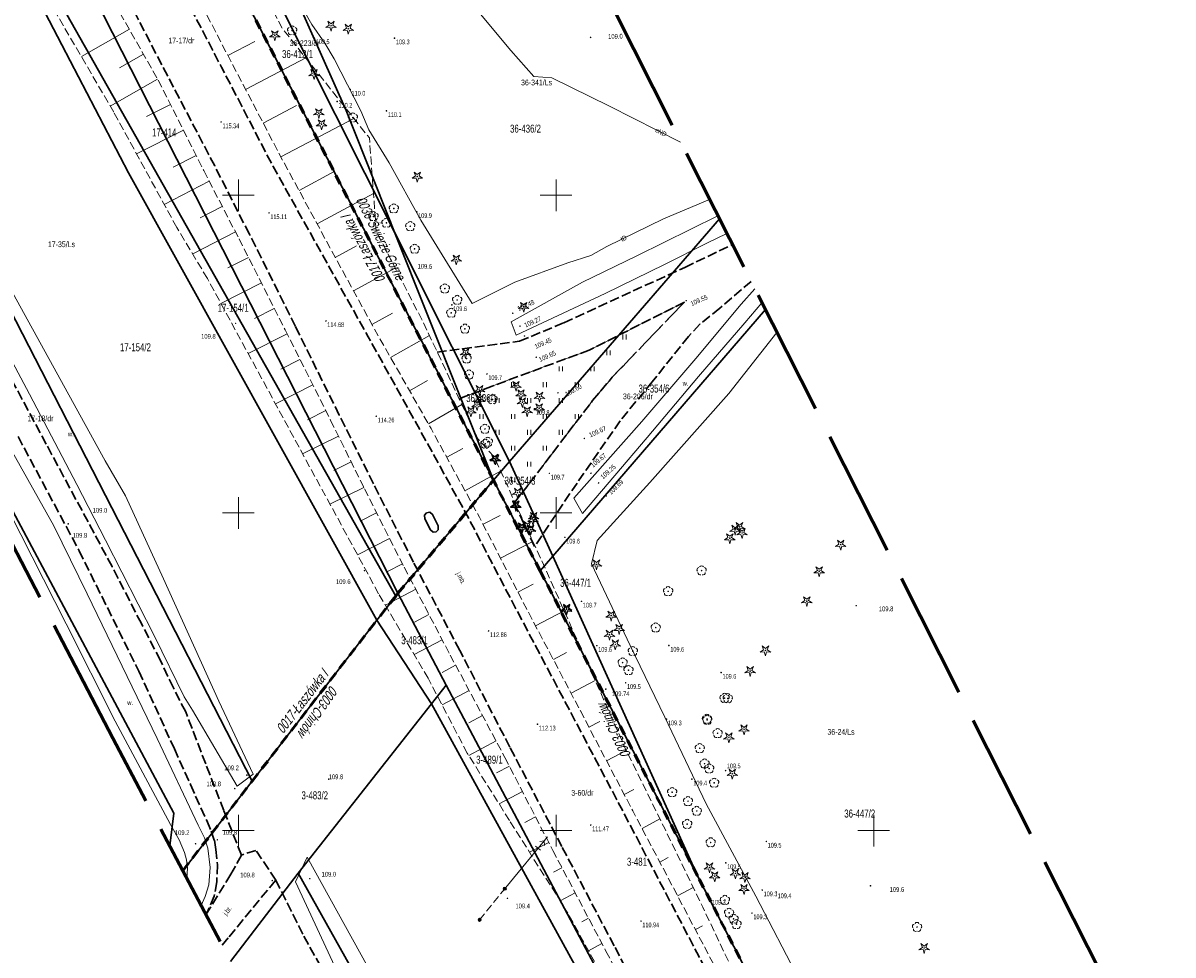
# Model space of a CAD drawing. Header units: metres. Extents: x 7529521 to 7531797, y 5723878 to 5728074.
# Tile 3 of 90: x 7531616 to 7531797, y 5723980 to 5724127. Entities that reach past the tile are written whole.
import ezdxf
from ezdxf.enums import TextEntityAlignment as Align

# ---------------------------------------------------------------- set-up
doc = ezdxf.new("R2010")
doc.units = ezdxf.units.M
for name, pattern in [('2_KTJZ01', [2, 1.5, -0.5]), ('2_PTRW02', [0]), ('2_PTTU', [1.5, 1, -0.5]), ('4_SUPE_01', [0]), ('4_SUPT_01', [0]), ('GAO', [2.5, 1.5, -1]), ('GDE', [0]), ('GUZ', [1, 0.5, -0.5]), ('L_0_05', [1.75, 1.25, -0.5]), ('L_0_06', [2, 1.5, -0.5]), ('L_0_09', [2.5, 2, -0.5])]:
    doc.linetypes.add(name, pattern=pattern)
doc.layers.get('0').update_dxf_attribs({"color": 252})
for name, color, linetype, lineweight in [('Dzialki', 80, 'GDE', 30), ('EPGTO_T_0', 5, 'Continuous', 18), ('jezdnia', 252, 'L_0_06', 18), ('k', 252, 'Continuous', 18), ('koj', 252, 'Continuous', 25), ('KTJZ_E_T_0', 252, 'Continuous', 15), ('KTJZ_L_0', 251, '2_KTJZ01', 30), ('Numery_dzialek', 80, 'Continuous', 30), ('Numery_uzytkow', 252, 'Continuous', 9), ('podpora', 252, 'L_0_05', 18), ('PTRW_E_T_0', 252, 'Continuous', 15), ('PTRW_L_1', 252, 'Continuous', 18), ('PTTU_L_2', 252, '2_PTTU', 18), ('RTPW_T_0', 252, 'Continuous', 15), ('RTPW_T_1', 252, 'Continuous', 15), ('skarpa nieumocniona', 252, 'L_0_05', 18), ('SUPE_E_T_3', 240, 'Continuous', 15), ('SUPE_L_1', 240, '4_SUPE_01', 18), ('SUPE_L_3', 240, '4_SUPE_01', 18), ('SUPT_E_T_0', 30, 'Continuous', 15), ('SUPT_L_0', 30, '4_SUPT_01', 18), ('Uzytki', 252, 'GUZ', 18), ('wysokosci_naturalne', 7, 'Continuous', 18), ('wysokosci_sztuczne', 7, 'Continuous', 18)]:
    doc.layers.add(name, color=color, linetype=linetype, lineweight=lineweight)
doc.layers.add('EPGPO_L_0', color=7, linetype='GAO', lineweight=50, true_color=0x940094)
doc.layers.add('zakres', color=7, linetype='L_0_09', lineweight=50, true_color=0xff05ff)
doc.styles.get("Standard").update_dxf_attribs({"font": 'arial.ttf'})

# ---------------------------------------------------------------- blocks, each defined once
blk = doc.blocks.new('2_PTTU04')
at = {"linetype": 'Continuous'}
for p, q in [((-0.2625, -0.375), (-0.2625, 0.375)), ((0.2625, -0.375), (0.2625, 0.375))]:
    blk.add_line(p, q, dxfattribs=at)
blk = doc.blocks.new('2_RTPW02')
at = {"linetype": 'Continuous'}
blk.add_circle((0, 0), 0.045, dxfattribs=at)
blk = doc.blocks.new('2_RTPW01')
at = {"linetype": 'Continuous'}
blk.add_circle((0, 0), 0.045, dxfattribs=at)
blk = doc.blocks.new('OBOP02_01')
at = {"linetype": 'Continuous', "lineweight": 18}
blk.add_hatch(color=0, dxfattribs=at).paths.add_polyline_path([(0, -0.1, 1), (0, 0.1, 1)])
at = {"color": 0, "linetype": 'Continuous', "lineweight": 18}
blk.add_circle((0, 0), 0.1, dxfattribs=at)
for centre, radius, start, end in [((-0.77, 0.25), 0.7, 101.6336, 222.6627), ((0, 0.8), 0.7, 29.8459, 150.1541), ((0.77, 0.25), 0.7, 317.3373, 78.3664), ((-0.46, -0.64), 0.71, 174.3693, 292.5572), ((0.46, -0.64), 0.71, 247.4428, 5.6307)]:
    blk.add_arc(centre, radius, start, end, dxfattribs=at)
blk = doc.blocks.new('OBOP01_01')
at = {"linetype": 'Continuous', "lineweight": 18}
blk.add_hatch(color=0, dxfattribs=at).paths.add_polyline_path([(0, -0.1, 1), (0, 0.1, 1)])
at = {"color": 0, "linetype": 'Continuous', "lineweight": 18, "flags": 128}
blk.add_lwpolyline([(0, -1.74), (-0.35, -0.48), (-1.65, -0.54), (-0.57, 0.18), (-1.02, 1.4), (0, 0.6), (1.02, 1.4), (0.57, 0.18), (1.65, -0.54), (0.35, -0.48), (0, -1.74)], dxfattribs=at)
at = {"color": 0, "linetype": 'Continuous', "lineweight": 18}
blk.add_circle((0, 0), 0.1, dxfattribs=at)
blk = doc.blocks.new('BUIB04_01')
at = {"linetype": 'Continuous', "lineweight": 18, "true_color": 0xffffff}
blk.add_hatch(color=7, dxfattribs=at).paths.add_polyline_path([(0, -0.5, 1), (0, 0.5, 1)])
at = {"color": 0, "linetype": 'Continuous', "lineweight": 18}
blk.add_circle((0, 0), 0.5, dxfattribs=at)
blk = doc.blocks.new('RTPW01')
at = {"linetype": 'Continuous', "lineweight": 13}
blk.add_hatch(color=0, dxfattribs=at).paths.add_polyline_path([(0, -0.09, 1), (0, 0.09, 1)])
at = {"color": 0, "linetype": 'Continuous', "lineweight": 13}
blk.add_circle((0, 0), 0.0906, dxfattribs=at)
blk = doc.blocks.new('RTPW02')
at = {"linetype": 'Continuous', "lineweight": 13}
blk.add_hatch(color=0, dxfattribs=at).paths.add_polyline_path([(0, -0.09, 1), (0, 0.09, 1)])
at = {"color": 0, "linetype": 'Continuous', "lineweight": 13}
blk.add_circle((0, 0), 0.0906, dxfattribs=at)

msp = doc.modelspace()

# ---------------------------------------------------------------- linework, layer by layer
at = {"layer": 'Dzialki'}
for p, q in [((7531666.94, 5724113.31), (7531649, 5724153.82)), ((7531674.55, 5724094.21), (7531645.61, 5724151.8)), ((7531641.49, 5724149.34), (7531690.13, 5724055.14)), ((7531675.12, 5724037.36), (7531619.15, 5724147.19)), ((7531611.9, 5724143.52), (7531632.69, 5724103.51)), ((7531674.77, 5724036.92), (7531613.9, 5724144.53)), ((7531674.55, 5724094.21), (7531666.94, 5724113.31)), ((7531632.69, 5724103.51), (7531671.77, 5724033.1)), ((7531606.54, 5724096.56), (7531652.16, 5724007.78)), ((7531692.69, 5724058.11), (7531725.73, 5724096.26)), ((7531690.13, 5724055.14), (7531674.55, 5724094.21)), ((7531692.69, 5724058.11), (7531674.55, 5724094.21)), ((7531639.82, 5724002.73), (7531592.23, 5724091.97)), ((7531732.95, 5724082), (7531699.47, 5724043.17)), ((7531690.13, 5724055.14), (7531692.69, 5724058.11)), ((7531692.69, 5724058.11), (7531699.47, 5724043.17)), ((7531675.12, 5724037.36), (7531690.13, 5724055.14)), ((7531697.49, 5724040.88), (7531690.13, 5724055.14)), ((7531699.47, 5724043.17), (7531697.49, 5724040.88)), ((7531722.37, 5723992.68), (7531699.47, 5724043.17)), ((7531697.49, 5724040.88), (7531722.37, 5723992.68)), ((7531674.77, 5724036.92), (7531671.77, 5724033.1)), ((7531675.12, 5724037.36), (7531674.77, 5724036.92)), ((7531682.71, 5724022.92), (7531675.12, 5724037.36)), ((7531671.77, 5724033.1), (7531652.16, 5724007.78)), ((7531671.77, 5724033.1), (7531680.37, 5724019.95)), ((7531680.37, 5724019.95), (7531682.71, 5724022.92)), ((7531737.36, 5723919.85), (7531682.71, 5724022.92)), ((7531659.42, 5723993.3), (7531680.37, 5724019.95)), ((7531680.37, 5724019.95), (7531727.36, 5723934.51)), ((7531652.16, 5724007.78), (7531641.24, 5723993.69)), ((7531639.19, 5723997.59), (7531639.82, 5724002.73)), ((7531659.42, 5723993.3), (7531648.78, 5723979.41)), ((7531699.13, 5723922.47), (7531659.42, 5723993.3)), ((7531722.37, 5723992.68), (7531742.71, 5723953.29))]:
    msp.add_line(p, q, dxfattribs=at)
at = {"layer": 'EPGPO_L_0', "linetype": 'GAO'}
for p, q in [((7531690.13, 5724055.14), (7531641.49, 5724149.34)), ((7531675.12, 5724037.36), (7531690.13, 5724055.14)), ((7531697.49, 5724040.88), (7531690.13, 5724055.14)), ((7531697.49, 5724040.88), (7531722.37, 5723992.68)), ((7531674.77, 5724036.92), (7531671.77, 5724033.1)), ((7531674.77, 5724036.92), (7531675.12, 5724037.36)), ((7531652.16, 5724007.78), (7531671.77, 5724033.1)), ((7531641.24, 5723993.69), (7531652.16, 5724007.78)), ((7531742.71, 5723953.29), (7531722.37, 5723992.68))]:
    msp.add_line(p, q, dxfattribs=at)
at = {"layer": 'jezdnia', "color": 251, "lineweight": 30, "flags": 128}
msp.add_lwpolyline([(7531637.89, 5724138.32), (7531647.33, 5724120.16), (7531655.46, 5724104.53), (7531663.21, 5724090.65), (7531670.43, 5724077.71), (7531678.71, 5724062.81), (7531686.25, 5724049.13), (7531693.86, 5724034.59), (7531702.71, 5724017.85), (7531710.74, 5724002.64), (7531722.16, 5723980.82), (7531728.64, 5723968.45), (7531732.5, 5723961.16), (7531735.65, 5723955.21), (7531739.51, 5723951.6)], dxfattribs=at)
at = {"layer": 'jezdnia', "color": 251, "lineweight": 30}
msp.add_lwpolyline([(7531740.71, 5723921.83), (7531731.28, 5723939.78), (7531723.11, 5723955.3), (7531722.84, 5723955.85), (7531716.47, 5723967.89), (7531709.15, 5723981.87), (7531700.91, 5723997.5), (7531692.73, 5724013.15), (7531684.84, 5724028.37), (7531677.56, 5724042.23), (7531671.24, 5724054.6), (7531665.87, 5724065.41), (7531658.96, 5724079.35), (7531651.73, 5724093.87), (7531646.27, 5724104.61), (7531638.87, 5724118.75), (7531630.79, 5724134.29)], dxfattribs=at)
at = {"layer": 'k', "linetype": 'Continuous', "lineweight": 18, "flags": 128}
for points in [[(7531650, 5724097.5), (7531650, 5724102.5)], [(7531700, 5724097.5), (7531700, 5724102.5)], [(7531647.5, 5724100), (7531652.5, 5724100)], [(7531697.5, 5724100), (7531702.5, 5724100)], [(7531650, 5724047.5), (7531650, 5724052.5)], [(7531700, 5724047.5), (7531700, 5724052.5)], [(7531647.5, 5724050), (7531652.5, 5724050)], [(7531697.5, 5724050), (7531702.5, 5724050)], [(7531650, 5723997.5), (7531650, 5724002.5)], [(7531700, 5723997.5), (7531700, 5724002.5)], [(7531750, 5723997.5), (7531750, 5724002.5)], [(7531647.5, 5724000), (7531652.5, 5724000)], [(7531697.5, 5724000), (7531702.5, 5724000)], [(7531747.5, 5724000), (7531752.5, 5724000)]]:
    msp.add_lwpolyline(points, dxfattribs=at)
at = {"layer": 'koj', "color": 251, "linetype": 'Continuous', "lineweight": 30, "flags": 128}
msp.add_lwpolyline([(7531680.15, 5724050.1), (7531679.61, 5724050), (7531679.29, 5724049.63), (7531679.36, 5724049.07), (7531680.26, 5724047.34), (7531680.68, 5724046.98), (7531681.14, 5724047.03), (7531681.43, 5724047.35), (7531681.42, 5724047.97), (7531680.57, 5724049.76), (7531680.15, 5724050.1)], dxfattribs=at)
at = {"layer": 'KTJZ_L_0', "linetype": '2_KTJZ01'}
for p, q in [((7531720.27, 5724088.65), (7531727.77, 5724092.23)), ((7531701.24, 5724079.94), (7531720.27, 5724088.65)), ((7531730.7, 5724086.44), (7531725.77, 5724082.21)), ((7531720.21, 5724083.18), (7531705.23, 5724075.63)), ((7531708.86, 5724071.36), (7531720.21, 5724083.18)), ((7531725.77, 5724082.21), (7531722.66, 5724079.69)), ((7531694.26, 5724077.02), (7531701.24, 5724079.94)), ((7531722.66, 5724079.69), (7531720.85, 5724077.76)), ((7531720.85, 5724077.76), (7531715.12, 5724070.62)), ((7531681.29, 5724075.32), (7531694.26, 5724077.02)), ((7531705.23, 5724075.63), (7531689.96, 5724069.96)), ((7531619.76, 5724060.82), (7531614.46, 5724070.69)), ((7531705.76, 5724067.68), (7531708.86, 5724071.36)), ((7531715.12, 5724070.62), (7531710.09, 5724064.48)), ((7531689.96, 5724069.96), (7531685.39, 5724068.2)), ((7531685.39, 5724068.2), (7531684.78, 5724067.89)), ((7531693.41, 5724051.53), (7531705.76, 5724067.68)), ((7531710.09, 5724064.48), (7531703.3, 5724054.71)), ((7531615.33, 5724062.01), (7531624.92, 5724044.05)), ((7531630.11, 5724041.55), (7531619.76, 5724060.82)), ((7531703.3, 5724054.71), (7531696.63, 5724044.74)), ((7531696.63, 5724044.74), (7531693.41, 5724051.53)), ((7531624.92, 5724044.05), (7531634.34, 5724025.09)), ((7531634.72, 5724032.59), (7531630.11, 5724041.55)), ((7531637.72, 5724026.78), (7531634.72, 5724032.59)), ((7531634.34, 5724025.09), (7531639.92, 5724012.87)), ((7531639.76, 5724022.46), (7531637.72, 5724026.78)), ((7531641.7, 5724018.7), (7531639.76, 5724022.46)), ((7531644.85, 5724010.5), (7531641.7, 5724018.7)), ((7531639.92, 5724012.87), (7531642.45, 5724007.24)), ((7531647.7, 5724003.15), (7531644.85, 5724010.5)), ((7531642.45, 5724007.24), (7531644.09, 5724003.58)), ((7531644.09, 5724003.58), (7531645.04, 5724001.57)), ((7531645.04, 5724001.57), (7531645.7, 5723999.93)), ((7531650.49, 5723996.16), (7531647.7, 5724003.15)), ((7531645.7, 5723999.93), (7531646.21, 5723998.5)), ((7531646.21, 5723998.5), (7531646.47, 5723997.04)), ((7531646.47, 5723997.04), (7531646.69, 5723994.63)), ((7531650.49, 5723996.16), (7531648.81, 5723993.13)), ((7531652.76, 5723996.89), (7531650.49, 5723996.16)), ((7531655.87, 5723992.21), (7531652.76, 5723996.89)), ((7531646.69, 5723994.63), (7531646.58, 5723991.92)), ((7531648.81, 5723993.13), (7531645.04, 5723987.02)), ((7531646.58, 5723991.92), (7531646.18, 5723989.69)), ((7531648.52, 5723983.29), (7531655.87, 5723992.21)), ((7531655.87, 5723992.21), (7531660.29, 5723983.41)), ((7531646.18, 5723989.69), (7531645.04, 5723987.02)), ((7531645.04, 5723987.02), (7531644.89, 5723986.79)), ((7531647.44, 5723981.97), (7531648.52, 5723983.29)), ((7531660.29, 5723983.41), (7531664.46, 5723975.87))]:
    msp.add_line(p, q, dxfattribs=at)
at = {"layer": 'podpora', "color": 240, "lineweight": 18, "flags": 128}
msp.add_lwpolyline([(7531687.97, 5723985.96), (7531691.93, 5723990.86)], dxfattribs=at)
at = {"layer": 'PTRW_L_1', "linetype": '2_PTRW02', "lineweight": 0}
for p, q in [((7531617.1, 5724068.67), (7531602.47, 5724096.24)), ((7531712.74, 5724090.47), (7531725.48, 5724096.76)), ((7531726.9, 5724093.96), (7531723.74, 5724092.44)), ((7531723.74, 5724092.44), (7531717.05, 5724089.08)), ((7531704.18, 5724086.33), (7531712.74, 5724090.47)), ((7531717.05, 5724089.08), (7531707.73, 5724084.54)), ((7531692.95, 5724080.08), (7531704.18, 5724086.33)), ((7531731.29, 5724085.27), (7531729.13, 5724082.84)), ((7531614.43, 5724084.68), (7531629.02, 5724058.21)), ((7531707.73, 5724084.54), (7531693.72, 5724078)), ((7531729.72, 5724079.91), (7531732.41, 5724083.06)), ((7531729.13, 5724082.84), (7531722, 5724074.32)), ((7531693.72, 5724078), (7531692.95, 5724080.08)), ((7531722.4, 5724071.47), (7531729.72, 5724079.91)), ((7531722, 5724074.32), (7531713.52, 5724064.41)), ((7531714.32, 5724061.85), (7531722.4, 5724071.47)), ((7531624.56, 5724054.48), (7531617.1, 5724068.67)), ((7531713.52, 5724064.41), (7531702.8, 5724052.34)), ((7531704.16, 5724049.93), (7531714.32, 5724061.85)), ((7531620.97, 5724047.96), (7531614.43, 5724059.57)), ((7531629.02, 5724058.21), (7531632.24, 5724052.69)), ((7531610.21, 5724057.47), (7531622.88, 5724032.53)), ((7531629.09, 5724045.74), (7531624.56, 5724054.48)), ((7531632.24, 5724052.69), (7531638.23, 5724039.63)), ((7531702.8, 5724052.34), (7531704.16, 5724049.93)), ((7531620.97, 5724047.96), (7531626.2, 5724037.26)), ((7531636.78, 5724030.61), (7531629.09, 5724045.74)), ((7531638.23, 5724039.63), (7531646.94, 5724020.36)), ((7531637.21, 5724014.52), (7531626.2, 5724037.26)), ((7531622.88, 5724032.53), (7531630.59, 5724017.25)), ((7531641.46, 5724021.06), (7531636.78, 5724030.61)), ((7531642.79, 5724018.98), (7531641.46, 5724021.06)), ((7531646.94, 5724020.36), (7531652.34, 5724008.9)), ((7531649.81, 5724006.98), (7531642.79, 5724018.98)), ((7531630.59, 5724017.25), (7531639.33, 5724000.98)), ((7531643.68, 5724000.88), (7531637.21, 5724014.52)), ((7531652.34, 5724008.9), (7531649.81, 5724006.98)), ((7531639.33, 5724000.98), (7531640.65, 5723998.53)), ((7531644.67, 5723998.87), (7531643.68, 5724000.88)), ((7531640.65, 5723998.53), (7531641.49, 5723996.55)), ((7531645.18, 5723997.26), (7531644.67, 5723998.87)), ((7531641.49, 5723996.55), (7531641.82, 5723995.42)), ((7531645.55, 5723994.19), (7531645.18, 5723997.26)), ((7531641.82, 5723995.42), (7531641.96, 5723994.1)), ((7531641.89, 5723992.53), (7531641.88, 5723992.49)), ((7531641.96, 5723994.1), (7531641.89, 5723992.53)), ((7531645.33, 5723991.45), (7531645.55, 5723994.19)), ((7531644.74, 5723989.62), (7531645.33, 5723991.45)), ((7531644.14, 5723988.21), (7531644.74, 5723989.62))]:
    msp.add_line(p, q, dxfattribs=at)
at = {"layer": 'PTRW_L_1', "linetype": '2_PTRW02'}
for p, q in [((7531658.99, 5723991.95), (7531660.82, 5723995.8)), ((7531660.82, 5723995.8), (7531681.13, 5723959.22)), ((7531669.2, 5723970), (7531658.99, 5723991.95))]:
    msp.add_line(p, q, dxfattribs=at)
at = {"layer": 'PTTU_L_2', "linetype": '2_PTTU'}
for p, q in [((7531720.21, 5724083.18), (7531705.23, 5724075.63)), ((7531708.86, 5724071.36), (7531720.21, 5724083.18)), ((7531705.23, 5724075.63), (7531689.96, 5724069.96)), ((7531705.76, 5724067.68), (7531708.86, 5724071.36)), ((7531689.96, 5724069.96), (7531685.39, 5724068.2)), ((7531693.41, 5724051.53), (7531705.76, 5724067.68))]:
    msp.add_line(p, q, dxfattribs=at)
at = {"layer": 'skarpa nieumocniona', "color": 252, "lineweight": 18, "flags": 128}
msp.add_lwpolyline([(7531737.68, 5723956.82), (7531737.91, 5723955.76), (7531737.15, 5723956.12), (7531732.81, 5723963.48), (7531729.87, 5723969.31), (7531723.24, 5723981.95), (7531712.08, 5724003.11), (7531703.85, 5724018.83), (7531695.39, 5724034.85), (7531687.93, 5724049.34), (7531680.33, 5724063.28), (7531672, 5724077.88), (7531664.57, 5724091.45), (7531656.96, 5724105.52), (7531648.98, 5724120.75), (7531639.49, 5724139.11), (7531638.03, 5724144.11), (7531636.74, 5724144.04), (7531632, 5724154.42), (7531636.76, 5724155.84), (7531641.83, 5724153.52), (7531645.03, 5724149.1), (7531651.28, 5724136.87), (7531656.95, 5724126.21), (7531670.62, 5724109.01), (7531671.7, 5724094.31), (7531679.11, 5724079.98), (7531687.7, 5724061.67), (7531690.22, 5724058.88), (7531699.03, 5724039.63), (7531706.12, 5724023.7), (7531711.1, 5724012.53), (7531717.1, 5724000.33), (7531723.09, 5723987.98), (7531734.39, 5723964.11)], close=True, dxfattribs=at)
at = {"layer": 'skarpa nieumocniona', "color": 252, "lineweight": 18}
for points in [[(7531738.16, 5723920.32), (7531728.08, 5723938.9), (7531720.14, 5723954.08), (7531714.57, 5723964.24), (7531708.57, 5723974.8), (7531701.86, 5723987.02), (7531692.67, 5724001.6), (7531686.01, 5724012.21), (7531679.87, 5724023.97), (7531672.07, 5724037.29), (7531645.12, 5724086.89), (7531640.28, 5724094.94), (7531630.38, 5724113.08), (7531616.71, 5724136.5)], [(7531628.76, 5724133.27), (7531637.38, 5724118.12), (7531644.54, 5724103.87), (7531650.1, 5724093.13), (7531657.36, 5724078.8), (7531664.52, 5724064.57), (7531669.85, 5724053.78), (7531676.09, 5724041.46), (7531683.34, 5724027.64), (7531691.95, 5724011.5), (7531699.49, 5723996.9), (7531707.86, 5723981.03), (7531715.27, 5723967.03), (7531721.48, 5723955.12), (7531729.91, 5723939.26), (7531739.49, 5723921.1)]]:
    msp.add_lwpolyline(points, dxfattribs=at)
at = {"layer": 'skarpa nieumocniona', "color": 252, "linetype": 'Continuous', "lineweight": 18, "flags": 128}
for points in [[(7531632.83, 5724126.11), (7531625.28, 5724121.81)], [(7531648.34, 5724121.98), (7531652.6, 5724124.18)], [(7531635.06, 5724122.2), (7531631.3, 5724120.06)], [(7531651.12, 5724116.66), (7531660.6, 5724121.63)], [(7531637.28, 5724118.29), (7531629.82, 5724114.04)], [(7531639.31, 5724114.28), (7531635.55, 5724112.38)], [(7531653.91, 5724111.35), (7531659.15, 5724114.1)], [(7531656.69, 5724106.03), (7531668.19, 5724112.06)], [(7531641.33, 5724110.25), (7531633.95, 5724106.54)], [(7531643.35, 5724106.23), (7531639.73, 5724104.41)], [(7531659.54, 5724100.75), (7531665.16, 5724103.79)], [(7531645.4, 5724102.22), (7531638.31, 5724098.56)], [(7531662.39, 5724095.48), (7531671.26, 5724100.27)], [(7531647.46, 5724098.23), (7531643.97, 5724096.42)], [(7531649.53, 5724094.23), (7531642.8, 5724090.75)], [(7531665.25, 5724090.2), (7531668.59, 5724092.03)], [(7531651.57, 5724090.22), (7531648.33, 5724088.58)], [(7531668.13, 5724084.94), (7531674.69, 5724088.52)], [(7531653.61, 5724086.21), (7531647.24, 5724082.98)], [(7531655.64, 5724082.19), (7531652.52, 5724080.61)], [(7531671.01, 5724079.67), (7531674.23, 5724081.43)], [(7531657.67, 5724078.17), (7531651.54, 5724075.08)], [(7531673.96, 5724074.44), (7531680.07, 5724077.94)], [(7531659.69, 5724074.16), (7531656.69, 5724072.64)], [(7531676.93, 5724069.23), (7531679.78, 5724070.86)], [(7531661.72, 5724070.14), (7531655.83, 5724067.17)], [(7531679.9, 5724064.02), (7531685.18, 5724067.04)], [(7531663.74, 5724066.12), (7531660.86, 5724064.67)], [(7531665.75, 5724062.09), (7531660.11, 5724059.31)], [(7531682.79, 5724058.76), (7531685.32, 5724060.14)], [(7531667.74, 5724058.06), (7531665, 5724056.7)], [(7531685.66, 5724053.5), (7531691.28, 5724056.56)], [(7531669.73, 5724054.02), (7531664.41, 5724051.39)], [(7531671.76, 5724050), (7531669.18, 5724048.69)], [(7531688.51, 5724048.21), (7531691.18, 5724049.59)], [(7531673.8, 5724045.99), (7531668.74, 5724043.43)], [(7531691.26, 5724042.88), (7531696.34, 5724045.5)], [(7531675.83, 5724041.98), (7531673.36, 5724040.72)], [(7531677.91, 5724037.99), (7531673.13, 5724035.48)], [(7531694, 5724037.54), (7531696.42, 5724038.79)], [(7531696.78, 5724032.22), (7531701.27, 5724034.6)], [(7531680, 5724034), (7531677.71, 5724032.8)], [(7531682.09, 5724030.02), (7531677.68, 5724027.7)], [(7531699.58, 5724026.92), (7531701.65, 5724028.01)], [(7531684.19, 5724026.04), (7531682.08, 5724024.91)], [(7531702.38, 5724021.61), (7531706.16, 5724023.61)], [(7531686.31, 5724022.07), (7531682.05, 5724019.79)], [(7531688.43, 5724018.1), (7531686.28, 5724016.95)], [(7531705.17, 5724016.3), (7531706.89, 5724017.2)], [(7531690.55, 5724014.13), (7531686.25, 5724011.83)], [(7531707.95, 5724010.99), (7531711.06, 5724012.61)], [(7531692.65, 5724010.15), (7531690.63, 5724009.1)], [(7531694.71, 5724006.15), (7531691.02, 5724004.24)], [(7531710.74, 5724005.67), (7531712.22, 5724006.45)], [(7531696.78, 5724002.15), (7531695.1, 5724001.28)], [(7531713.53, 5724000.36), (7531716.35, 5724001.85)], [(7531698.85, 5723998.15), (7531695.83, 5723996.59)], [(7531716.33, 5723995.05), (7531717.65, 5723995.75)], [(7531700.93, 5723994.17), (7531699.59, 5723993.46)], [(7531719.13, 5723989.75), (7531721.6, 5723991.05)], [(7531703.03, 5723990.19), (7531700.66, 5723988.93)], [(7531705.13, 5723986.2), (7531704.04, 5723985.63)], [(7531721.93, 5723984.44), (7531723.06, 5723985.04)], [(7531707.23, 5723982.22), (7531705.11, 5723981.11)]]:
    msp.add_lwpolyline(points, dxfattribs=at)
at = {"layer": 'SUPE_L_1', "linetype": '4_SUPE_01'}
for p, q in [((7531698.67, 5723999.04), (7531692.09, 5723991.05)), ((7531698.13, 5723998.37), (7531697.43, 5723998.31)), ((7531698.13, 5723998.37), (7531698.2, 5723997.68)), ((7531696.79, 5723997.54), (7531697.57, 5723996.91))]:
    msp.add_line(p, q, dxfattribs=at)
at = {"layer": 'SUPE_L_3', "linetype": '4_SUPE_01'}
for p, q in [((7531680.66, 5724137.45), (7531692.9, 5724122.78)), ((7531692.9, 5724122.78), (7531696.49, 5724118.71)), ((7531696.49, 5724118.71), (7531699.32, 5724118.48)), ((7531699.32, 5724118.48), (7531708.42, 5724114.02)), ((7531708.42, 5724114.02), (7531719.61, 5724108.36))]:
    msp.add_line(p, q, dxfattribs=at)
at = {"layer": 'SUPT_L_0', "linetype": '4_SUPT_01'}
for p, q in [((7531653.09, 5724141.94), (7531661.54, 5724126.88)), ((7531661.54, 5724126.88), (7531663.59, 5724123.95)), ((7531663.59, 5724123.95), (7531665.09, 5724121.46)), ((7531665.09, 5724121.46), (7531669.29, 5724113.27)), ((7531669.29, 5724113.27), (7531670.55, 5724110.31)), ((7531670.55, 5724110.31), (7531673.71, 5724105.1)), ((7531673.71, 5724105.1), (7531678.74, 5724096.06)), ((7531716.9, 5724096.31), (7531724.18, 5724099.33)), ((7531678.74, 5724096.06), (7531682.05, 5724090.6)), ((7531708.01, 5724091.92), (7531716.9, 5724096.31)), ((7531682.05, 5724090.6), (7531686.77, 5724082.98)), ((7531701.85, 5724089.36), (7531705.5, 5724090.54)), ((7531705.5, 5724090.54), (7531708.01, 5724091.92)), ((7531693.51, 5724086.34), (7531701.85, 5724089.36)), ((7531686.77, 5724082.98), (7531693.51, 5724086.34)), ((7531727.21, 5724068.8), (7531734.76, 5724078.41)), ((7531714.75, 5724054.77), (7531727.21, 5724068.8)), ((7531706.49, 5724045.65), (7531714.75, 5724054.77)), ((7531705.58, 5724041.99), (7531706.49, 5724045.65)), ((7531711.67, 5724029.13), (7531705.58, 5724041.99)), ((7531717.12, 5724017.84), (7531711.67, 5724029.13)), ((7531723.61, 5724004.23), (7531717.12, 5724017.84)), ((7531731.43, 5723989.7), (7531723.61, 5724004.23)), ((7531747.66, 5723958.61), (7531731.43, 5723989.7))]:
    msp.add_line(p, q, dxfattribs=at)
at = {"layer": 'Uzytki'}
for p, q in [((7531666.94, 5724113.31), (7531649, 5724153.82)), ((7531641.49, 5724149.34), (7531690.13, 5724055.14)), ((7531613.9, 5724144.53), (7531674.77, 5724036.92)), ((7531690.13, 5724055.14), (7531666.94, 5724113.31)), ((7531652.16, 5724007.78), (7531606.55, 5724096.56)), ((7531692.69, 5724058.11), (7531725.73, 5724096.26)), ((7531592.23, 5724091.98), (7531639.82, 5724002.73)), ((7531699.47, 5724043.17), (7531732.95, 5724082)), ((7531690.13, 5724055.14), (7531692.69, 5724058.11)), ((7531675.12, 5724037.36), (7531690.13, 5724055.14)), ((7531697.49, 5724040.88), (7531690.13, 5724055.14)), ((7531697.49, 5724040.88), (7531699.47, 5724043.17)), ((7531711.26, 5724014.22), (7531697.49, 5724040.88)), ((7531674.77, 5724036.92), (7531671.77, 5724033.1)), ((7531674.77, 5724036.92), (7531675.12, 5724037.36)), ((7531671.77, 5724033.1), (7531652.16, 5724007.78)), ((7531671.77, 5724033.1), (7531680.37, 5724019.95)), ((7531659.42, 5723993.3), (7531680.37, 5724019.95)), ((7531680.37, 5724019.95), (7531727.36, 5723934.51)), ((7531718.14, 5724000.89), (7531711.26, 5724014.22)), ((7531641.24, 5723993.69), (7531652.16, 5724007.78)), ((7531639.82, 5724002.73), (7531639.19, 5723997.59)), ((7531722.37, 5723992.68), (7531718.14, 5724000.89)), ((7531699.13, 5723922.47), (7531659.42, 5723993.3)), ((7531742.71, 5723953.29), (7531722.37, 5723992.68))]:
    msp.add_line(p, q, dxfattribs=at)
at = {"layer": 'wysokosci_naturalne', "color": 252}
for p in [(7531661.96, 5724124.75), (7531674.57, 5724124.72), (7531667.6, 5724116.64), (7531665.54, 5724114.75), (7531673.3, 5724113.28), (7531678.07, 5724097.39), (7531683.59, 5724082.74), (7531689.12, 5724071.88), (7531696.59, 5724066.41), (7531698.95, 5724056.23), (7531701.39, 5724046.16), (7531704.01, 5724036.09), (7531706.42, 5724029.11), (7531717.77, 5724029.14), (7531710.96, 5724023.28), (7531725.99, 5724024.88), (7531717.4, 5724017.56), (7531726.68, 5724009.45), (7531721.39, 5724008.1), (7531733.1, 5723998.31), (7531726.71, 5723994.93), (7531724.32, 5723989.32), (7531732.46, 5723990.64), (7531734.67, 5723990.34), (7531730.85, 5723987.03)]:
    msp.add_point(p, dxfattribs=at)
at = {"layer": 'wysokosci_sztuczne', "color": 252}
for p in [(7531647.27, 5724111.52), (7531654.81, 5724097.21), (7531663.77, 5724080.22), (7531671.69, 5724065.22), (7531689.38, 5724031.43), (7531697.08, 5724016.74), (7531705.46, 5724000.88), (7531713.37, 5723985.76)]:
    msp.add_point(p, dxfattribs=at)
at = {"layer": 'zakres', "color": 210, "lineweight": 50, "ltscale": 10}
msp.add_lwpolyline([(7531686.66, 5724173.51), (7531797.12, 5723955.13), (7531693.81, 5723894.14), (7531630.23, 5724014.55), (7531630.23, 5724014.55), (7531630.23, 5724014.55), (7531630.23, 5724014.55), (7531524.65, 5724218.01)], dxfattribs=at)

# ---------------------------------------------------------------- block references
at = {"color": 74, "linetype": 'Continuous', "xscale": 0.5, "yscale": 0.5, "zscale": 0.5}
for name, p in [('OBOP02_01', (7531658.46, 5724125.92)), ('OBOP01_01', (7531664.58, 5724126.68)), ('OBOP01_01', (7531667.29, 5724126.2)), ('OBOP01_01', (7531655.73, 5724125.19)), ('OBOP01_01', (7531661.9, 5724119.08)), ('OBOP01_01', (7531662.66, 5724112.92)), ('OBOP02_01', (7531668.01, 5724112.22)), ('OBOP01_01', (7531663.09, 5724111.18)), ('OBOP01_01', (7531678.16, 5724102.94)), ('OBOP02_01', (7531674.46, 5724097.91)), ('OBOP02_01', (7531671.26, 5724096.67)), ('OBOP02_01', (7531673.3, 5724095.65)), ('OBOP02_01', (7531677.05, 5724095.12)), ('OBOP02_01', (7531677.74, 5724091.56)), ('OBOP01_01', (7531684.29, 5724089.89)), ('OBOP02_01', (7531682.49, 5724085.31)), ('OBOP02_01', (7531684.44, 5724083.51)), ('OBOP01_01', (7531694.91, 5724082.44)), ('OBOP02_01', (7531683.5, 5724081.49)), ('OBOP02_01', (7531685.66, 5724078.98)), ('OBOP01_01', (7531685.75, 5724075.17)), ('OBOP02_01', (7531685.92, 5724074.29)), ('OBOP02_01', (7531686.3, 5724071.77)), ('OBOP01_01', (7531693.71, 5724070.01)), ('OBOP01_01', (7531687.96, 5724069.34)), ('OBOP01_01', (7531688.02, 5724067.82)), ('OBOP02_01', (7531689.99, 5724067.86)), ('OBOP01_01', (7531694.48, 5724068.69)), ('OBOP01_01', (7531697.39, 5724068.28)), ('OBOP01_01', (7531686.61, 5724066)), ('OBOP01_01', (7531687.57, 5724066.97)), ('OBOP01_01', (7531694.7, 5724067.44)), ('OBOP01_01', (7531695.45, 5724066.02)), ('OBOP01_01', (7531697.34, 5724066.48)), ('OBOP02_01', (7531688.8, 5724063.22)), ('OBOP02_01', (7531688.87, 5724060.88)), ('OBOP02_01', (7531689.26, 5724061.17)), ('OBOP01_01', (7531690.33, 5724058.55)), ('OBOP01_01', (7531690.48, 5724058.46)), ('OBOP01_01', (7531693.95, 5724053.19)), ('OBOP01_01', (7531693.65, 5724051.22)), ('OBOP01_01', (7531693.67, 5724051.12)), ('OBOP01_01', (7531695.48, 5724047.93)), ('OBOP01_01', (7531696.38, 5724048.91)), ('OBOP01_01', (7531696.47, 5724049.36)), ('OBOP01_01', (7531694.54, 5724047.73)), ('OBOP01_01', (7531694.68, 5724047.71)), ('OBOP01_01', (7531695.95, 5724047.35)), ('OBOP01_01', (7531696.01, 5724047.4)), ('OBOP01_01', (7531728.19, 5724047.36)), ('OBOP01_01', (7531728.87, 5724047.79)), ('OBOP01_01', (7531729.28, 5724046.84)), ('OBOP01_01', (7531727.35, 5724046.03)), ('OBOP01_01', (7531744.81, 5724045.01)), ('OBOP01_01', (7531706.37, 5724041.9)), ('OBOP02_01', (7531722.91, 5724040.93)), ('OBOP01_01', (7531741.42, 5724040.83)), ('OBOP02_01', (7531717.64, 5724037.66)), ('OBOP01_01', (7531739.47, 5724036.12)), ('OBOP01_01', (7531701.67, 5724034.95)), ('OBOP01_01', (7531701.67, 5724034.78)), ('OBOP01_01', (7531708.68, 5724033.86)), ('OBOP01_01', (7531709.93, 5724031.75)), ('OBOP02_01', (7531715.69, 5724031.95)), ('OBOP01_01', (7531708.42, 5724030.83)), ('OBOP01_01', (7531709.33, 5724029.32)), ('OBOP02_01', (7531712.09, 5724028.24)), ('OBOP01_01', (7531732.96, 5724028.36)), ('OBOP02_01', (7531710.48, 5724026.44)), ('OBOP02_01', (7531711.41, 5724025.24)), ('OBOP01_01', (7531730.55, 5724025.12)), ('OBOP02_01', (7531726.53, 5724020.86)), ('OBOP02_01', (7531727.03, 5724020.81)), ('OBOP02_01', (7531723.75, 5724017.58)), ('OBOP02_01', (7531723.81, 5724017.42)), ('OBOP02_01', (7531725.43, 5724015.32)), ('OBOP01_01', (7531729.6, 5724015.95)), ('OBOP01_01', (7531727.21, 5724014.69)), ('OBOP02_01', (7531722.62, 5724012.97)), ('OBOP02_01', (7531723.38, 5724010.54)), ('OBOP02_01', (7531724.1, 5724009.77)), ('OBOP01_01', (7531727.74, 5724008.95)), ('OBOP02_01', (7531724.89, 5724007.52)), ('OBOP02_01', (7531718.28, 5724006.04)), ('OBOP02_01', (7531720.77, 5724004.62)), ('OBOP02_01', (7531722.15, 5724003.09)), ('OBOP02_01', (7531720.64, 5724001.03)), ('OBOP02_01', (7531724.34, 5723998.14)), ('OBOP01_01', (7531724.15, 5723994.21)), ('OBOP01_01', (7531724.98, 5723992.83)), ('OBOP01_01', (7531728.23, 5723993.28)), ('OBOP01_01', (7531729.73, 5723992.7)), ('OBOP01_01', (7531729.6, 5723990.83)), ('OBOP02_01', (7531726.58, 5723989.07)), ('OBOP02_01', (7531727.24, 5723987.07)), ('OBOP02_01', (7531727.95, 5723986.12)), ('OBOP02_01', (7531728.4, 5723985.27)), ('OBOP02_01', (7531756.83, 5723984.82)), ('OBOP01_01', (7531757.95, 5723981.53))]:
    msp.add_blockref(name, p, dxfattribs=at)
at = {"color": 252, "linetype": 'Continuous', "xscale": 0.5, "yscale": 0.5, "zscale": 0.5}
for p in [(7531691.93, 5723990.86), (7531687.97, 5723985.96)]:
    msp.add_blockref('BUIB04_01', p, dxfattribs=at)
at = {"layer": 'PTTU_L_2'}
for p in [(7531710.76, 5724077.68), (7531708.26, 5724075.18), (7531700.76, 5724072.68), (7531705.76, 5724072.68), (7531693.26, 5724070.18), (7531698.26, 5724070.18), (7531703.26, 5724070.18), (7531690.76, 5724067.68), (7531695.76, 5724067.68), (7531700.76, 5724067.68), (7531688.26, 5724065.18), (7531693.26, 5724065.18), (7531698.26, 5724065.18), (7531703.26, 5724065.18), (7531690.76, 5724062.68), (7531695.76, 5724062.68), (7531700.76, 5724062.68), (7531693.26, 5724060.18), (7531698.26, 5724060.18), (7531695.76, 5724057.68), (7531693.26, 5724055.18)]:
    msp.add_blockref('2_PTTU04', p, dxfattribs=at)
at = {"layer": 'RTPW_T_0'}
for p in [(7531705.44, 5724124.83), (7531678.49, 5724091.5), (7531649.56, 5724079.84), (7531629.23, 5724052.49), (7531623.21, 5724048.28), (7531669.84, 5724040.91), (7531747.25, 5724035.4), (7531651.34, 5724008.73), (7531664.2, 5724008.1), (7531649.42, 5724006.62), (7531643.25, 5723997.94), (7531646.68, 5723998.57), (7531661.23, 5723992.44), (7531655.33, 5723992.14), (7531749.5, 5723991.32), (7531692.34, 5723989.34)]:
    msp.add_blockref('2_RTPW01', p, dxfattribs=at)
at = {"layer": 'RTPW_T_1'}
for p in [(7531720.49, 5724083.41), (7531693.19, 5724081.42), (7531694.32, 5724079.39), (7531695.03, 5724077.85), (7531696.88, 5724074.5), (7531700.31, 5724068.91), (7531704.45, 5724061.73), (7531705.49, 5724056.24), (7531706.69, 5724054.73), (7531707.89, 5724052.66), (7531675.2, 5724046.77), (7531707.82, 5724022.26)]:
    msp.add_blockref('2_RTPW02', p, dxfattribs=at)
at = {"layer": 'wysokosci_naturalne', "color": 252, "linetype": 'Continuous', "xscale": 0.5, "yscale": 0.5, "zscale": 0.5}
for p in [(7531661.96, 5724124.75), (7531674.57, 5724124.72), (7531667.6, 5724116.64), (7531665.54, 5724114.75), (7531673.3, 5724113.28), (7531678.07, 5724097.39), (7531683.59, 5724082.74), (7531689.12, 5724071.88), (7531696.59, 5724066.41), (7531698.95, 5724056.23), (7531701.39, 5724046.16), (7531704.01, 5724036.09), (7531706.42, 5724029.11), (7531717.77, 5724029.14), (7531710.96, 5724023.28), (7531725.99, 5724024.88), (7531717.4, 5724017.56), (7531726.68, 5724009.45), (7531721.39, 5724008.1), (7531733.1, 5723998.31), (7531726.71, 5723994.93), (7531732.46, 5723990.64), (7531724.32, 5723989.32), (7531734.67, 5723990.34), (7531730.85, 5723987.03)]:
    msp.add_blockref('RTPW01', p, dxfattribs=at)
at = {"layer": 'wysokosci_sztuczne', "color": 252, "linetype": 'Continuous', "xscale": 0.5, "yscale": 0.5, "zscale": 0.5}
for p in [(7531647.27, 5724111.52), (7531654.81, 5724097.21), (7531663.77, 5724080.22), (7531671.69, 5724065.22), (7531689.38, 5724031.43), (7531697.08, 5724016.74), (7531705.46, 5724000.88), (7531713.37, 5723985.76)]:
    msp.add_blockref('RTPW02', p, dxfattribs=at)

# ---------------------------------------------------------------- texts
at = {"layer": 'EPGTO_T_0', "color": 214, "true_color": 0xad00ad, "oblique": 15, "width": 0.7}
for s, rotation, p in [('0036-Świerże Górne', 296.6857, (7531669.88, 5724100.02)), ('0017-Łaszówka I', 118.5566, (7531671.81, 5724085.96)), ('0017-Łaszówka I', 52.334, (7531655.77, 5724016.13)), ('0003-Chinów', 234.8802, (7531665.83, 5724022.05)), ('0003-Chinów', 115.659, (7531710.41, 5724011.21))]:
    msp.add_text(s, height=1.6, rotation=rotation, dxfattribs=at).set_placement(p, align=Align.TOP_LEFT)
at = {"layer": 'KTJZ_E_T_0', "width": 0.7}
msp.add_text('j.mb.', height=0.75, rotation=296.8529, dxfattribs=at).set_placement((7531684.26, 5724040.47))
msp.add_text('j.bt.', height=0.75, rotation=51.789, dxfattribs=at).set_placement((7531648.34, 5723987.34), align=Align.MIDDLE)
at = {"layer": 'Numery_dzialek', "width": 0.7}
for s, p in [('36-412/1', (7531656.87, 5724122.85)), ('17-414', (7531636.41, 5724110.51)), ('36-436/2', (7531692.76, 5724111.11)), ('17-154/1', (7531646.74, 5724082.92)), ('17-154/2', (7531631.36, 5724076.7)), ('36-436/1', (7531685.86, 5724068.71)), ('36-354/6', (7531712.98, 5724070.2)), ('36-354/3', (7531691.9, 5724055.71)), ('36-447/1', (7531700.64, 5724039.63)), ('3-483/1', (7531675.63, 5724030.6)), ('3-489/1', (7531687.42, 5724011.8)), ('3-483/2', (7531659.93, 5724006.19)), ('36-447/2', (7531745.37, 5724003.32)), ('3-481', (7531711.16, 5723995.74))]:
    msp.add_text(s, height=1.26, dxfattribs=at).set_placement(p, align=Align.TOP_LEFT)
at = {"layer": 'Numery_uzytkow', "width": 0.7}
for s, p in [('17-17/dr', (7531638.97, 5724123.89)), ('36-341/Ls', (7531694.49, 5724117.29)), ('36-206/dr', (7531710.53, 5724067.89)), ('36-24/Ls', (7531742.72, 5724015.09)), ('3-60/dr', (7531702.4, 5724005.5))]:
    msp.add_text(s, height=0.9, dxfattribs=at).set_placement(p)
for s, p in [('36-223/dr', (7531658.08, 5724124.38)), ('17-35/Ls', (7531620.01, 5724092.73)), ('17-18/dr', (7531616.79, 5724065.33))]:
    msp.add_text(s, height=0.9, dxfattribs=at).set_placement(p, align=Align.TOP_LEFT)
at = {"layer": 'PTRW_E_T_0', "width": 0.7}
for p in [(7531719.93, 5724070.03), (7531623.16, 5724062.04), (7531632.5, 5724019.77)]:
    msp.add_text('w.', height=0.75, dxfattribs=at).set_placement(p)
at = {"layer": 'RTPW_T_0', "width": 0.7}
for s, rotation, p in [('109.0', 1.57, (7531708.21, 5724124.6)), ('109.6', 358.84, (7531678.2, 5724088.45))]:
    msp.add_text(s, height=0.75, rotation=rotation, dxfattribs=at).set_placement(p)
for s, p in [('109.8', (7531644.13, 5724077.42)), ('109.0', (7531627.06, 5724050.04)), ('109.8', (7531623.91, 5724046.1)), ('109.6', (7531665.36, 5724038.81)), ('109.8', (7531750.81, 5724034.53)), ('109.2', (7531647.78, 5724009.5)), ('109.8', (7531664.2, 5724008.1)), ('109.8', (7531644.96, 5724006.98)), ('109.2', (7531640, 5723999.31)), ('109.8', (7531647.52, 5723999.35)), ('109.8', (7531650.28, 5723992.64)), ('109.0', (7531663.09, 5723992.76)), ('109.6', (7531752.51, 5723990.36)), ('109.4', (7531693.6, 5723987.77))]:
    msp.add_text(s, height=0.75, dxfattribs=at).set_placement(p)
at = {"layer": 'RTPW_T_1', "width": 0.7}
for s, rotation, p in [('109.48', 24.02, (7531694.12, 5724081.76)), ('109.55', 24.02, (7531721.38, 5724082.54)), ('109.27', 24.02, (7531695.2, 5724079.17)), ('109.45', 24.02, (7531696.83, 5724075.8)), ('109.65', 24.02, (7531697.49, 5724073.75)), ('109.60', 29.74, (7531701.7, 5724068.29)), ('109.67', 24.02, (7531705.4, 5724061.88)), ('109.67', 39.4, (7531705.82, 5724057.1)), ('109.25', 41.92, (7531707.4, 5724055.26)), ('109.69', 45, (7531708.68, 5724052.8))]:
    msp.add_text(s, height=0.75, rotation=rotation, dxfattribs=at).set_placement(p)
msp.add_text('109.74', height=0.75, dxfattribs=at).set_placement((7531708.77, 5724021.17))
at = {"layer": 'SUPE_E_T_3', "width": 0.7}
msp.add_text('eND', height=0.75, rotation=332.6969, dxfattribs=at).set_placement((7531716.52, 5724109.92), align=Align.MIDDLE)
at = {"layer": 'SUPT_E_T_0', "width": 0.7}
msp.add_text('tD', height=0.75, rotation=26.28, dxfattribs=at).set_placement((7531710.64, 5724093.22), align=Align.MIDDLE)
at = {"layer": 'wysokosci_naturalne', "color": 252, "lineweight": 15, "width": 0.66}
for s, p in [('109.5', (7531662.18, 5724123.78)), ('109.3', (7531674.79, 5724123.75)), ('110.0', (7531667.82, 5724115.67)), ('110.2', (7531665.76, 5724113.78)), ('110.1', (7531673.52, 5724112.31)), ('109.9', (7531678.29, 5724096.42)), ('109.6', (7531683.81, 5724081.77)), ('109.7', (7531689.34, 5724070.91)), ('109.8', (7531696.81, 5724065.44)), ('109.7', (7531699.17, 5724055.26)), ('109.6', (7531701.61, 5724045.19)), ('109.7', (7531704.23, 5724035.12)), ('109.6', (7531706.64, 5724028.14)), ('109.6', (7531717.99, 5724028.17)), ('109.6', (7531726.21, 5724023.91)), ('109.5', (7531711.18, 5724022.31)), ('109.3', (7531717.62, 5724016.58)), ('109.5', (7531726.88, 5724009.81)), ('109.4', (7531721.61, 5724007.12)), ('109.5', (7531733.32, 5723997.33)), ('109.5', (7531726.93, 5723993.96)), ('109.3', (7531724.54, 5723988.35)), ('109.3', (7531732.68, 5723989.67)), ('109.4', (7531734.89, 5723989.37)), ('109.3', (7531731.07, 5723986.06))]:
    msp.add_text(s, height=0.75, dxfattribs=at).set_placement(p)
at = {"layer": 'wysokosci_sztuczne', "color": 252, "lineweight": 15, "width": 0.66}
for s, p in [('115.34', (7531647.49, 5724110.54)), ('115.11', (7531655.03, 5724096.24)), ('114.68', (7531663.99, 5724079.25)), ('114.26', (7531671.92, 5724064.25)), ('112.86', (7531689.6, 5724030.46)), ('112.13', (7531697.3, 5724015.77)), ('111.47', (7531705.68, 5723999.91)), ('110.94', (7531713.59, 5723984.79))]:
    msp.add_text(s, height=0.75, dxfattribs=at).set_placement(p)

doc.saveas('drawing.dxf')
